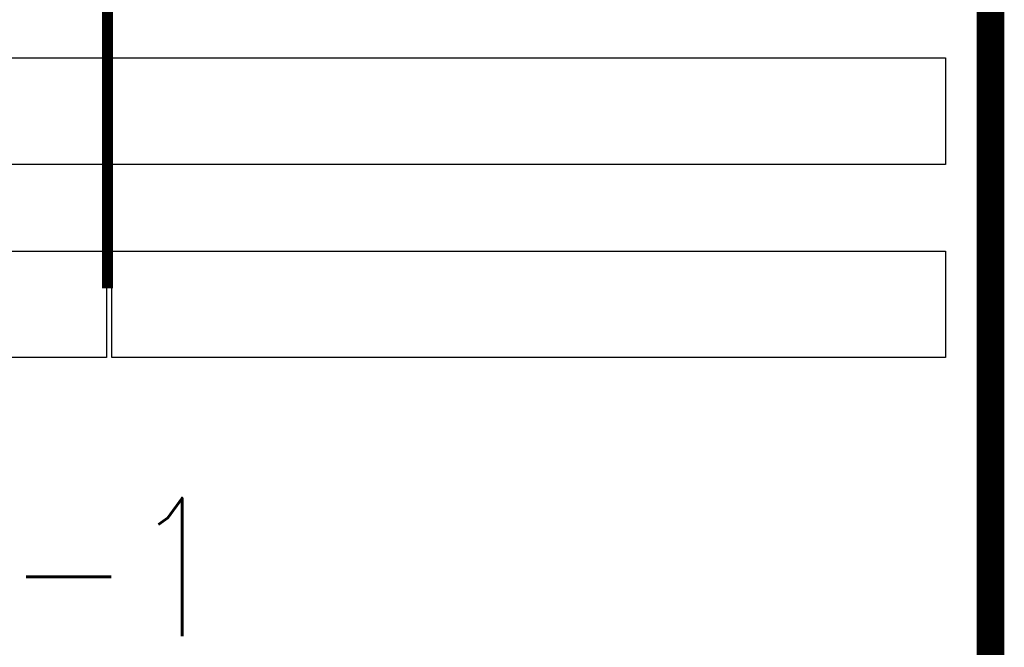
# Model space of a CAD drawing. Header units: inches. Extents: x 727810 to 1461440, y 2714588 to 5435005.
# Tile 43 of 233: x 728289 to 728325, y 2716096 to 2716118. Entities that reach past the tile are written whole.
import ezdxf

# ---------------------------------------------------------------- set-up
doc = ezdxf.new("R2010")
doc.units = ezdxf.units.IN
doc.header["$MEASUREMENT"] = 0
for name, color, linetype in [('Mundra 335', 7, 'Continuous'), ('POLYLINE', 3, 'Continuous'), ('TEXT', 147, 'Continuous'), ('tranch', 7, 'Continuous')]:
    doc.layers.add(name, color=color, linetype=linetype)
doc.styles.add('ROMANS', font='ROMANS.shx', dxfattribs={"height": 10})

# ---------------------------------------------------------------- blocks, each defined once
blk = doc.blocks.new('A$C56E2447D')
at = {"layer": 'TEXT', "color": 3, "style": 'ROMANS', "width": 0.8}
blk.add_text('IR-1', height=5, dxfattribs=at).set_placement((-34.836, -1.201))

msp = doc.modelspace()

# ---------------------------------------------------------------- linework, layer by layer
at = {"layer": 'Mundra 335', "color": 2}
for points in [[(728262.17018, 2716116.97565), (728292.39018, 2716116.97565), (728292.39018, 2716113.11565), (728262.17018, 2716113.11565), (728262.17018, 2716116.97565)], [(728292.59018, 2716116.97565), (728322.81018, 2716116.97565), (728322.81018, 2716113.11565), (728292.59018, 2716113.11565), (728292.59018, 2716116.97565)], [(728262.17018, 2716109.97565), (728292.39018, 2716109.97565), (728292.39018, 2716106.11565), (728262.17018, 2716106.11565), (728262.17018, 2716109.97565)], [(728292.59018, 2716109.97565), (728322.81018, 2716109.97565), (728322.81018, 2716106.11565), (728292.59018, 2716106.11565), (728292.59018, 2716109.97565)]]:
    msp.add_lwpolyline(points, dxfattribs=at)

# ---------------------------------------------------------------- next in the draw order: block references
msp.add_blockref('A$C56E2447D', (728318.65452, 2716097.2204))

# ---------------------------------------------------------------- next in the draw order: linework, layer by layer
at = {"layer": 'POLYLINE', "color": 0, "lineweight": 40, "const_width": 1}
msp.add_lwpolyline([(728014.80322, 2716320.08748), (728324.4368, 2716320.08748), (728324.4368, 2715858.25198), (728012.90729, 2715858.25198)], dxfattribs=at)
at = {"layer": 'tranch', "const_width": 0.4}
msp.add_lwpolyline([(728292.42328, 2716139.70676), (728292.42328, 2716108.62595)], dxfattribs=at)

doc.saveas('drawing.dxf')
